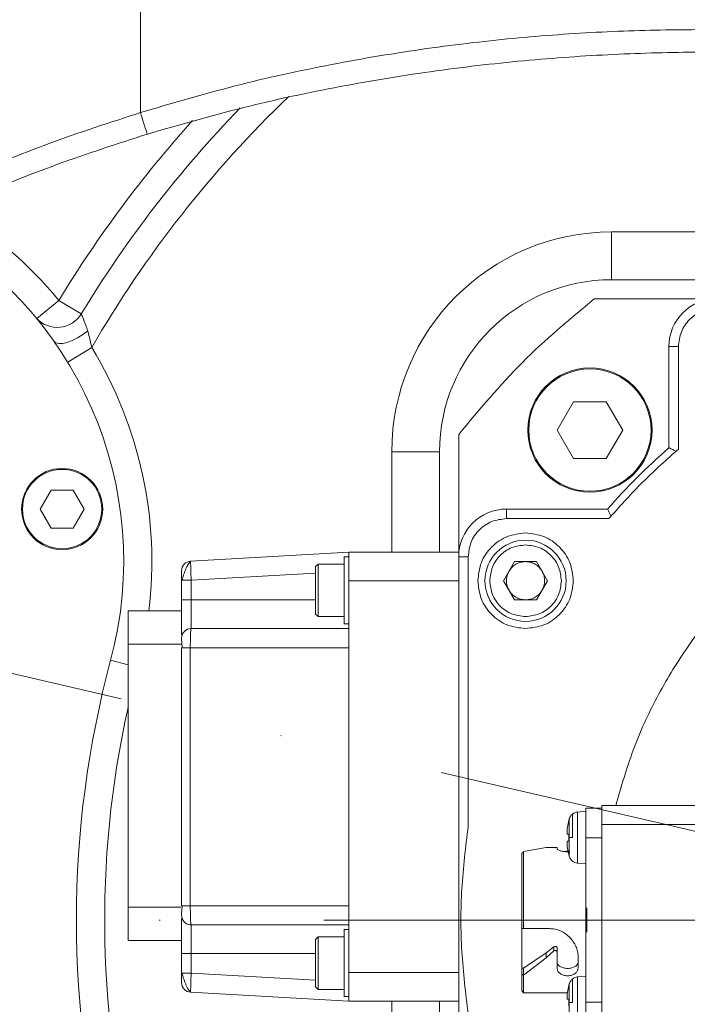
# Model space of a CAD drawing. Header units: millimetres. Extents: x 35469 to 44263, y -24881 to -16268.
# Tile 14 of 231: x 38433 to 38503, y -22045 to -21942. Entities that reach past the tile are written whole.
import ezdxf

# ---------------------------------------------------------------- set-up
doc = ezdxf.new("R2010")
doc.units = ezdxf.units.MM
doc.header["$LTSCALE"] = 0.3175
doc.linetypes.add('ACAD_ISO10W100', pattern=[18, 12, -3, 0, -3])
for name, color, linetype, lineweight in [('1轮廓实线层', 7, 'Continuous', 18), ('7标注层', 4, 'Continuous', 13), ('中心线', 4, 'ACAD_ISO10W100', 20)]:
    doc.layers.add(name, color=color, linetype=linetype, lineweight=lineweight)

msp = doc.modelspace()

# ---------------------------------------------------------------- linework, layer by layer
at = {"layer": '1轮廓实线层', "ltscale": 18}
for p, q in [((38445.694, -21934.547), (38445.68, -21952.09)), ((38494.983, -21969.573), (38494.983, -21964.573)), ((38494.983, -21964.573), (38589.942, -21964.573)), ((38494.983, -21969.573), (38592.983, -21969.573)), ((38434.825, -21973.646), (38437.142, -21971.741)), ((38437.142, -21971.741), (38439.482, -21973.16)), ((38505.983, -21971.573), (38493.177, -21971.573)), ((38500.983, -21976.573), (38500.983, -21987.164)), ((38501.983, -21976.573), (38500.983, -21976.573)), ((38501.983, -21987.293), (38501.983, -21976.573)), ((38438.065, -21978.204), (38440.584, -21976.666)), ((38491.003, -21982.338), (38489.288, -21985.308)), ((38494.433, -21982.338), (38491.003, -21982.338)), ((38496.148, -21985.308), (38494.433, -21982.338)), ((38478.983, -21985.767), (38478.983, -21997.898)), ((38489.288, -21985.308), (38491.003, -21988.279)), ((38494.433, -21988.279), (38496.148, -21985.308)), ((38476.983, -21987.573), (38471.983, -21987.573)), ((38471.983, -21998.073), (38471.983, -21987.573)), ((38476.983, -21998.073), (38476.983, -21987.573)), ((38501.743, -21987.511), (38501.983, -21987.293)), ((38491.003, -21988.279), (38494.433, -21988.279)), ((38436.338, -21991.59), (38435.193, -21993.573)), ((38438.628, -21991.59), (38436.338, -21991.59)), ((38439.773, -21993.573), (38438.628, -21991.59)), ((38435.193, -21993.573), (38436.338, -21995.557)), ((38438.628, -21995.557), (38439.773, -21993.573)), ((38483.983, -21993.573), (38483.983, -21994.573)), ((38494.574, -21993.573), (38483.983, -21993.573)), ((38483.983, -21994.573), (38494.702, -21994.573)), ((38494.702, -21994.573), (38494.921, -21994.332)), ((38436.338, -21995.557), (38438.628, -21995.557)), ((38450.926, -21999.02), (38467.483, -21998.073)), ((38467.483, -21998.073), (38467.483, -22001.073)), ((38478.983, -21998.073), (38467.483, -21998.073)), ((38450.926, -21999.02), (38450.928, -21999.1)), ((38467.484, -21998.573), (38466.98, -21998.573)), ((38466.983, -21998.573), (38466.983, -22002.073)), ((38478.983, -21998.573), (38478.983, -22074.573)), ((38479.983, -21998.573), (38478.983, -21998.573)), ((38479.983, -22026.747), (38479.983, -21998.573)), ((38483.674, -22001.073), (38484.828, -21999.073)), ((38484.828, -21999.073), (38487.138, -21999.073)), ((38487.138, -21999.073), (38488.292, -22001.073)), ((38449.983, -22000.018), (38449.983, -22001.02)), ((38463.983, -22000.277), (38450.983, -22001.02)), ((38464.283, -21999.323), (38463.981, -21999.626)), ((38463.983, -21999.623), (38463.983, -22002.073)), ((38466.985, -21999.323), (38464.283, -21999.323)), ((38464.283, -21999.323), (38464.283, -22004.823)), ((38450.983, -22001.02), (38449.983, -22001.02)), ((38449.983, -22001.02), (38449.983, -22003.073)), ((38450.983, -22001.02), (38450.983, -22003.073)), ((38467.483, -22008.073), (38467.483, -22001.073)), ((38467.483, -22001.073), (38478.983, -22001.073)), ((38484.828, -22003.073), (38483.674, -22001.073)), ((38488.292, -22001.073), (38487.138, -22003.073)), ((38463.983, -22002.073), (38463.983, -22004.523)), ((38466.983, -22002.073), (38466.983, -22005.573)), ((38449.983, -22003.073), (38450.983, -22003.073)), ((38449.983, -22003.073), (38449.983, -22006.723)), ((38450.983, -22006.073), (38450.983, -22003.073)), ((38450.983, -22003.073), (38463.983, -22003.073)), ((38487.138, -22003.073), (38484.828, -22003.073)), ((38444.383, -22004.223), (38444.383, -22007.723)), ((38444.383, -22004.223), (38449.983, -22004.223)), ((38463.981, -22004.521), (38464.283, -22004.823)), ((38464.283, -22004.823), (38466.985, -22004.823)), ((38450.983, -22006.073), (38467.483, -22006.073)), ((38466.98, -22005.573), (38467.483, -22005.573)), ((38449.983, -22007.073), (38449.983, -22007.151)), ((38444.383, -22007.723), (38449.983, -22007.723)), ((38444.383, -22007.723), (38444.383, -22035.223)), ((38449.983, -22008.073), (38449.983, -22035.073)), ((38450.898, -22008.073), (38449.983, -22008.073)), ((38450.898, -22008.073), (38450.898, -22035.073)), ((38467.483, -22008.073), (38450.898, -22008.073)), ((38467.483, -22035.073), (38467.483, -22008.073)), ((38442.561, -22009.397), (38444.383, -22009.886)), ((38493.983, -22024.873), (38492.283, -22024.873)), ((38492.283, -22024.873), (38492.283, -22027.973)), ((38493.983, -22024.573), (38493.983, -22026.573)), ((38493.983, -22024.573), (38505.328, -22024.573)), ((38490.518, -22026.143), (38490.563, -22025.984)), ((38490.563, -22027.943), (38490.563, -22025.984)), ((38490.888, -22027.943), (38490.888, -22025.491)), ((38492.285, -22025.193), (38491.436, -22025.268)), ((38491.436, -22025.268), (38491.436, -22030.619)), ((38490.353, -22027.027), (38490.528, -22026.143)), ((38490.528, -22026.143), (38490.518, -22026.143)), ((38493.983, -22046.573), (38493.983, -22026.573)), ((38493.983, -22026.573), (38508.249, -22026.573)), ((38490.528, -22027.577), (38490.353, -22027.577)), ((38490.528, -22028.31), (38490.528, -22027.577)), ((38490.563, -22029.903), (38490.563, -22027.943)), ((38490.563, -22027.943), (38490.888, -22027.943)), ((38493.983, -22027.973), (38492.283, -22027.973)), ((38492.283, -22027.973), (38492.283, -22035.336)), ((38488.132, -22028.975), (38485.783, -22029.402)), ((38488.3, -22028.973), (38488.132, -22028.975)), ((38489.283, -22028.973), (38488.3, -22028.973)), ((38489.283, -22029.123), (38489.283, -22028.973)), ((38490.353, -22028.31), (38490.528, -22028.31)), ((38490.528, -22029.743), (38490.353, -22028.86)), ((38485.583, -22029.577), (38485.583, -22036.573)), ((38485.783, -22029.402), (38485.754, -22029.44)), ((38485.783, -22029.402), (38485.783, -22037.467)), ((38490.022, -22029.408), (38490.443, -22029.312)), ((38490.563, -22029.903), (38490.518, -22029.743)), ((38490.518, -22029.743), (38490.528, -22029.743)), ((38491.436, -22030.619), (38492.283, -22030.693)), ((38444.383, -22035.223), (38444.383, -22038.723)), ((38444.383, -22035.223), (38449.893, -22035.223)), ((38450.051, -22035.073), (38449.983, -22035.073)), ((38450.898, -22035.073), (38467.483, -22035.073)), ((38467.483, -22042.073), (38467.483, -22035.073)), ((38449.983, -22035.998), (38449.983, -22036.073)), ((38492.383, -22035.336), (38492.283, -22035.336)), ((38492.283, -22036.573), (38492.283, -22035.336)), ((38492.383, -22035.336), (38492.383, -22037.811)), ((38449.983, -22036.423), (38449.983, -22040.073)), ((38450.983, -22037.073), (38467.483, -22037.073)), ((38450.983, -22040.073), (38450.983, -22037.073)), ((38485.583, -22036.573), (38485.583, -22037.443)), ((38485.583, -22037.349), (38485.583, -22041.555)), ((38492.383, -22036.573), (38492.283, -22036.573)), ((38492.283, -22037.811), (38492.283, -22036.573)), ((38464.283, -22038.323), (38463.981, -22038.626)), ((38466.985, -22038.323), (38464.283, -22038.323)), ((38464.283, -22038.323), (38464.283, -22043.823)), ((38467.483, -22037.573), (38466.98, -22037.573)), ((38466.983, -22037.573), (38466.983, -22041.073)), ((38485.583, -22037.443), (38485.783, -22037.467)), ((38485.783, -22037.467), (38488.483, -22037.467)), ((38492.283, -22037.811), (38492.383, -22037.811)), ((38492.283, -22037.811), (38492.283, -22045.173)), ((38444.383, -22038.723), (38449.983, -22038.723)), ((38463.983, -22038.623), (38463.983, -22041.073)), ((38488.941, -22039.379), (38488.132, -22039.999)), ((38488.941, -22039.804), (38488.941, -22039.379)), ((38450.983, -22040.073), (38449.983, -22040.073)), ((38449.983, -22040.073), (38449.983, -22042.127)), ((38450.983, -22040.073), (38450.983, -22042.127)), ((38463.983, -22040.073), (38450.983, -22040.073)), ((38488.132, -22039.999), (38485.754, -22041.598)), ((38488.941, -22039.804), (38488.132, -22040.518)), ((38489.283, -22039.932), (38489.283, -22039.49)), ((38489.283, -22041.598), (38489.283, -22039.932)), ((38491.483, -22040.373), (38491.483, -22041.598)), ((38463.983, -22041.073), (38463.983, -22043.523)), ((38466.983, -22041.073), (38466.983, -22044.573)), ((38488.132, -22040.518), (38485.783, -22042.339)), ((38449.983, -22042.127), (38450.983, -22042.127)), ((38449.983, -22042.127), (38449.983, -22043.129)), ((38450.983, -22042.127), (38463.983, -22042.87)), ((38478.983, -22042.073), (38467.483, -22042.073)), ((38467.483, -22042.073), (38467.483, -22045.073)), ((38485.583, -22041.555), (38485.583, -22042.159)), ((38485.583, -22042.159), (38485.583, -22043.973)), ((38485.754, -22041.598), (38485.754, -22042.337)), ((38485.783, -22042.339), (38485.754, -22042.337)), ((38485.783, -22042.339), (38485.783, -22044.173)), ((38492.283, -22042.453), (38491.436, -22042.528)), ((38491.436, -22042.528), (38491.436, -22047.879)), ((38463.981, -22043.521), (38464.283, -22043.823)), ((38490.353, -22044.287), (38490.528, -22043.403)), ((38490.518, -22043.403), (38490.563, -22043.244)), ((38490.528, -22043.403), (38490.518, -22043.403)), ((38490.563, -22045.203), (38490.563, -22043.244)), ((38490.888, -22045.203), (38490.888, -22042.751)), ((38467.483, -22045.073), (38450.926, -22044.127)), ((38464.283, -22043.823), (38466.985, -22043.823)), ((38466.98, -22044.573), (38467.484, -22044.573)), ((38485.577, -22043.967), (38485.783, -22044.173)), ((38485.783, -22044.173), (38490.375, -22044.173)), ((38467.483, -22045.073), (38478.983, -22045.073)), ((38471.983, -22061.282), (38471.983, -22045.073)), ((38476.983, -22085.573), (38476.983, -22045.073)), ((38490.528, -22044.837), (38490.353, -22044.837)), ((38490.528, -22045.57), (38490.528, -22044.837)), ((38490.563, -22047.163), (38490.563, -22045.203)), ((38490.563, -22045.203), (38490.888, -22045.203)), ((38493.983, -22045.173), (38492.283, -22045.173)), ((38492.283, -22045.173), (38492.283, -22048.273))]:
    msp.add_line(p, q, dxfattribs=at)
at = {"layer": '1轮廓实线层', "lineweight": 20, "ltscale": 18}
msp.add_lwpolyline([(38436.635, -21976.023), (38436.836, -21976.186), (38437.143, -21976.26), (38437.543, -21976.241), (38438.015, -21976.13), (38438.537, -21975.932), (38439.086, -21975.658), (38439.635, -21975.319), (38440.158, -21974.932)], dxfattribs=at)
at = {"layer": '1轮廓实线层', "ltscale": 18}
for centre, radius in [((38492.718, -21985.308), 6.5), ((38492.718, -21985.308), 6.4), ((38437.483, -21993.573), 4.25), ((38437.483, -21993.573), 4.15), ((38485.983, -22001.073), 4.25)]:
    msp.add_circle(centre, radius, dxfattribs=at)
at = {"layer": '1轮廓实线层', "lineweight": 20, "ltscale": 18}
for centre, radius, start, end in [((38543.983, -22036.573), 119.5, 133.8526, 149.9128), ((38543.983, -22036.573), 122.236, 135.96121, 148.74982), ((38495.03, -21937.624), 51.427, 196.33654, 198.96762), ((38543.983, -22036.573), 124.973, 137.98927, 148.74982), ((38403.924, -21999.045), 43, 39.41844, 59.36627), ((38403.924, -21999.045), 40, 345, 62.25775), ((38494.983, -21987.573), 23, 90, 180), ((38494.983, -21987.573), 18, 90, 180), ((38505.983, -21976.573), 5, 90, 180), ((38436.966, -21971.606), 2.957, 223.60455, 328.29579), ((38403.924, -21999.045), 42.951, 353.07477, 31.40131), ((38543.983, -22036.573), 65.5, 131.03262, 138.96738), ((38483.983, -21998.573), 5, 90, 180), ((38450.983, -22000.018), 1, 93.27049, 180), ((38450.983, -22007.073), 1, 90, 180), ((38543.983, -22036.573), 105, 165, 195), ((38543.983, -22036.573), 102.049, 167.42209, 195), ((38491.523, -22026.264), 1, 95, 129.37149), ((38491.523, -22029.623), 1, 196.27622, 265), ((38491.523, -22043.524), 1, 95, 129.37149), ((38450.983, -22043.129), 1, 180, 266.72951)]:
    msp.add_arc(centre, radius, start, end, dxfattribs=at)
at = {"layer": '1轮廓实线层', "ltscale": 18}
for points, knots in [([(38445.68, -21952.09), (38448.982, -21951.119), (38455.622, -21949.167), (38465.68, -21946.975), (38475.635, -21945.311), (38485.318, -21944.196), (38494.626, -21943.563), (38502.454, -21943.378), (38508.918, -21943.448), (38514.227, -21943.637), (38517.518, -21943.857), (38519.183, -21943.968)], [0, 0, 0, 0, 14807.1646307, 29772.5356288, 44723.6650192, 59588.1783701, 74408.385403, 89348.0991422, 99170.6541325, 109080.1097579, 119230.2152161, 119230.2152161, 119230.2152161, 119230.2152161]), ([(38520.653, -21946.311), (38518.153, -21946.156), (38513.157, -21945.844), (38504.765, -21945.707), (38495.852, -21945.909), (38486.445, -21946.536), (38476.664, -21947.637), (38466.632, -21949.278), (38456.471, -21951.441), (38449.758, -21953.372), (38446.396, -21954.34)], [0, 0, 0, 0, 13648.5871154, 27266.9836686, 40882.3655512, 54376.3538708, 67897.4314988, 81484.7961612, 94971.9317464, 108508.901423, 108508.901423, 108508.901423, 108508.901423]), ([(38364.716, -22030.831), (38365.034, -22028.33), (38365.67, -22023.326), (38367.734, -22016.061), (38370.515, -22009.092), (38374.393, -22001.74), (38379.517, -21994.197), (38386.021, -21986.637), (38393.241, -21979.791), (38401.068, -21973.61), (38409.355, -21968.096), (38418.006, -21963.217), (38426.961, -21958.94), (38436.168, -21955.182), (38442.502, -21953.123), (38445.68, -21952.09)], [0, 0, 0, 0, 10644.8399539, 21297.1932549, 31868.0971176, 42405.8458777, 56506.0438156, 70495.1350456, 84678.1010969, 98667.8021274, 112728.2001931, 126786.0672492, 140630.4958699, 154628.2362822, 168729.2596847, 168729.2596847, 168729.2596847, 168729.2596847]), ([(38446.396, -21954.34), (38443.253, -21955.356), (38436.993, -21957.38), (38427.867, -21961.08), (38419.016, -21965.281), (38410.472, -21970.069), (38402.281, -21975.478), (38394.559, -21981.533), (38387.432, -21988.246), (38381.038, -21995.625), (38375.997, -22003.003), (38372.202, -22010.165), (38369.496, -22016.923), (38367.503, -22023.926), (38366.89, -22028.732), (38366.585, -22031.119)], [0, 0, 0, 0, 14243.3733044, 28375.7760496, 42449.5567119, 56524.7395726, 70675.6281361, 84897.058002, 99002.5070662, 113095.2766786, 127214.7395702, 137701.6877709, 148197.1811793, 158720.7548678, 169108.113108, 169108.113108, 169108.113108, 169108.113108]), ([(38439.482, -21973.16), (38439.533, -21973.276), (38439.664, -21973.57), (38439.917, -21974.203), (38440.09, -21974.726), (38440.158, -21974.932)], [0, 0, 0, 0, 12154.4801704, 31019.4363399, 43348.0726149, 43348.0726149, 43348.0726149, 43348.0726149]), ([(38440.158, -21974.932), (38440.187, -21975.029), (38440.352, -21975.581), (38440.479, -21976.175), (38440.584, -21976.666)], [0, 0, 0, 0, 5696.7845752, 32605.5889945, 32605.5889945, 32605.5889945, 32605.5889945]), ([(38494.921, -21994.329), (38495.994, -21993.129), (38498.14, -21990.729), (38500.54, -21988.584), (38501.74, -21987.511)], [0, 0, 0, 0, 16230.7156486, 32453.9229223, 32453.9229223, 32453.9229223, 32453.9229223]), ([(38500.983, -21987.164), (38500.993, -21987.169), (38501.013, -21987.179), (38501.168, -21987.248), (38501.409, -21987.361), (38501.622, -21987.457), (38501.743, -21987.511)], [0, 0, 0, 0, 13154.1501218, 27033.9686583, 40337.7637087, 57585.5632469, 57585.5632469, 57585.5632469, 57585.5632469]), ([(38494.921, -21994.332), (38494.868, -21994.216), (38494.771, -21994.004), (38494.659, -21993.761), (38494.588, -21993.603), (38494.578, -21993.583), (38494.574, -21993.573)], [0, 0, 0, 0, 16623.5869556, 30498.7558035, 44376.9839933, 57527.9472263, 57527.9472263, 57527.9472263, 57527.9472263]), ([(38450.927, -21999.061), (38450.884, -21999.094), (38450.8, -21999.159), (38450.669, -21999.345), (38450.539, -21999.58), (38450.415, -21999.857), (38450.3, -22000.156), (38450.199, -22000.462), (38450.113, -22000.757), (38450.072, -22000.933), (38450.052, -22001.02)], [0, 0, 0, 0, 14703.9324301, 29192.2359994, 43426.8312333, 57317.1522438, 70756.7885777, 83659.455521, 95980.7190522, 107716.0870907, 107716.0870907, 107716.0870907, 107716.0870907]), ([(38450.928, -21999.1), (38450.928, -21999.114), (38450.929, -21999.146), (38450.935, -21999.341), (38450.944, -21999.646), (38450.955, -22000.064), (38450.97, -22000.558), (38450.978, -22000.859), (38450.983, -22001.02)], [0, 0, 0, 0, 9958.7253197, 22150.3440035, 34756.8316424, 55055.6193768, 67943.5297034, 82630.1507591, 82630.1507591, 82630.1507591, 82630.1507591]), ([(38450.983, -22006.073), (38450.976, -22006.085), (38450.963, -22006.106), (38450.942, -22006.29), (38450.924, -22006.583), (38450.911, -22006.968), (38450.9, -22007.433), (38450.899, -22007.82), (38450.898, -22008.073)], [0, 0, 0, 0, 12666.7429611, 23781.8672601, 41287.700617, 52157.350105, 62668.5319296, 82527.6445073, 82527.6445073, 82527.6445073, 82527.6445073]), ([(38449.983, -22007.161), (38449.983, -22007.182), (38449.985, -22007.227), (38449.997, -22007.419), (38450.016, -22007.701), (38450.035, -22007.946), (38450.045, -22008.073)], [0, 0, 0, 0, 12704.600864, 26416.4847754, 41255.7738778, 57464.1729826, 57464.1729826, 57464.1729826, 57464.1729826]), ([(38490.888, -22025.491), (38490.806, -22025.572), (38490.658, -22025.716), (38490.59, -22025.91), (38490.56, -22025.995)], [0, 0, 0, 0, 18076.399988, 32266.1553861, 32266.1553861, 32266.1553861, 32266.1553861]), ([(38490.353, -22027.577), (38490.348, -22027.575), (38490.339, -22027.57), (38490.327, -22027.526), (38490.32, -22027.426), (38490.327, -22027.276), (38490.339, -22027.138), (38490.348, -22027.064), (38490.353, -22027.027)], [0, 0, 0, 0, 10723.5848026, 21145.114172, 41031.2158249, 60945.3606598, 71383.3150739, 82124.8667467, 82124.8667467, 82124.8667467, 82124.8667467]), ([(38490.353, -22027.027), (38490.348, -22027.064), (38490.339, -22027.138), (38490.327, -22027.275), (38490.32, -22027.426), (38490.327, -22027.526), (38490.339, -22027.57), (38490.348, -22027.575), (38490.353, -22027.577)], [0, 0, 0, 0, 10729.1829393, 21156.0286802, 41051.8449431, 60955.3632449, 71388.5550316, 82125.7396523, 82125.7396523, 82125.7396523, 82125.7396523]), ([(38490.6, -22029.424), (38490.528, -22029.428), (38490.383, -22029.435), (38490.163, -22029.426), (38489.884, -22029.396), (38489.581, -22029.325), (38489.333, -22029.217), (38489.299, -22029.154), (38489.283, -22029.123)], [0, 0, 0, 0, 9098.0355846, 18215.488051, 27393.9979538, 45619.1335379, 63861.8478727, 82095.8404857, 82095.8404857, 82095.8404857, 82095.8404857]), ([(38490.353, -22028.86), (38490.348, -22028.823), (38490.339, -22028.749), (38490.327, -22028.612), (38490.32, -22028.462), (38490.327, -22028.361), (38490.339, -22028.317), (38490.348, -22028.312), (38490.353, -22028.31)], [0, 0, 0, 0, 10721.3306805, 21140.6694204, 41022.5909686, 60932.5498048, 71368.310137, 82107.6039111, 82107.6039111, 82107.6039111, 82107.6039111]), ([(38485.754, -22029.44), (38485.745, -22029.451), (38485.728, -22029.472), (38485.699, -22029.503), (38485.67, -22029.53), (38485.642, -22029.553), (38485.617, -22029.571), (38485.598, -22029.581), (38485.585, -22029.584), (38485.584, -22029.579), (38485.583, -22029.577)], [0, 0, 0, 0, 14888.5612281, 30614.6237643, 44948.6165747, 58823.3337433, 72987.1946946, 86266.9204508, 97108.4582924, 107032.8696954, 107032.8696954, 107032.8696954, 107032.8696954]), ([(38450.045, -22035.073), (38450.035, -22035.201), (38450.016, -22035.446), (38449.997, -22035.728), (38449.985, -22035.92), (38449.983, -22035.965), (38449.983, -22035.986)], [0, 0, 0, 0, 16126.1715309, 30890.2239279, 44532.6366939, 57172.9198739, 57172.9198739, 57172.9198739, 57172.9198739]), ([(38450.898, -22035.073), (38450.899, -22035.326), (38450.9, -22035.713), (38450.911, -22036.179), (38450.924, -22036.564), (38450.942, -22036.857), (38450.963, -22037.041), (38450.976, -22037.062), (38450.983, -22037.073)], [0, 0, 0, 0, 19752.0736367, 30206.9287088, 41018.5387885, 58429.7315589, 69485.3456613, 82084.5773216, 82084.5773216, 82084.5773216, 82084.5773216]), ([(38488.483, -22037.467), (38488.68, -22037.479), (38489.077, -22037.503), (38489.832, -22037.761), (38490.659, -22038.337), (38491.209, -22039.152), (38491.449, -22039.852), (38491.472, -22040.2), (38491.483, -22040.373)], [0, 0, 0, 0, 10197.4101446, 20531.7710085, 40978.6463282, 61424.0507119, 71733.305836, 81957.1697342, 81957.1697342, 81957.1697342, 81957.1697342]), ([(38489.283, -22039.49), (38489.281, -22039.475), (38489.278, -22039.443), (38489.25, -22039.401), (38489.211, -22039.366), (38489.16, -22039.343), (38489.103, -22039.331), (38489.044, -22039.334), (38488.988, -22039.349), (38488.957, -22039.369), (38488.941, -22039.379)], [0, 0, 0, 0, 12390.8278772, 24988.2296003, 37971.0285631, 51512.5147553, 65539.1153792, 79428.8705171, 93342.2465466, 106832.473947, 106832.473947, 106832.473947, 106832.473947]), ([(38488.132, -22040.518), (38488.132, -22040.43), (38488.133, -22040.256), (38488.132, -22040.084), (38488.132, -22039.999)], [0, 0, 0, 0, 16312.6197718, 32184.4088095, 32184.4088095, 32184.4088095, 32184.4088095]), ([(38489.283, -22039.932), (38489.281, -22039.914), (38489.278, -22039.879), (38489.251, -22039.83), (38489.212, -22039.79), (38489.161, -22039.763), (38489.103, -22039.75), (38489.044, -22039.753), (38488.987, -22039.77), (38488.957, -22039.793), (38488.941, -22039.804)], [0, 0, 0, 0, 13494.5707449, 26733.8968241, 40144.586524, 53461.8089734, 66752.7519876, 80021.3776248, 93530.9298904, 106824.2267997, 106824.2267997, 106824.2267997, 106824.2267997]), ([(38491.483, -22040.937), (38491.479, -22040.984), (38491.471, -22041.08), (38491.383, -22041.258), (38491.178, -22041.45), (38490.814, -22041.596), (38490.383, -22041.646), (38489.952, -22041.596), (38489.588, -22041.45), (38489.383, -22041.258), (38489.295, -22041.08), (38489.287, -22040.984), (38489.283, -22040.937)], [0, 0, 0, 0, 7681.9600497, 15477.5765917, 31484.4212129, 48346.1644692, 65827.9155627, 83309.6078217, 100171.3778639, 116178.1047009, 123976.2052244, 131656.2875017, 131656.2875017, 131656.2875017, 131656.2875017]), ([(38450.052, -22042.127), (38450.072, -22042.214), (38450.113, -22042.39), (38450.199, -22042.685), (38450.3, -22042.99), (38450.415, -22043.29), (38450.539, -22043.567), (38450.669, -22043.802), (38450.8, -22043.988), (38450.884, -22044.053), (38450.927, -22044.086)], [0, 0, 0, 0, 11644.1374277, 23869.6211777, 36671.9936198, 50007.1655414, 63789.5220888, 77913.4788764, 92289.1728678, 106878.8195995, 106878.8195995, 106878.8195995, 106878.8195995]), ([(38450.983, -22042.127), (38450.978, -22042.288), (38450.97, -22042.589), (38450.955, -22043.083), (38450.944, -22043.499), (38450.935, -22043.809), (38450.928, -22044.059), (38450.927, -22044.1), (38450.926, -22044.127)], [0, 0, 0, 0, 12580.1027034, 23619.7540959, 41008.4001531, 51806.8312884, 62250.0963895, 81982.6657241, 81982.6657241, 81982.6657241, 81982.6657241]), ([(38485.754, -22041.598), (38485.746, -22041.602), (38485.731, -22041.61), (38485.702, -22041.615), (38485.672, -22041.616), (38485.643, -22041.611), (38485.618, -22041.602), (38485.599, -22041.589), (38485.585, -22041.573), (38485.584, -22041.561), (38485.583, -22041.555)], [0, 0, 0, 0, 13639.7755607, 27394.6895947, 41460.0739616, 55395.1505818, 68585.0361875, 81739.3715722, 94495.5441424, 106800.6629154, 106800.6629154, 106800.6629154, 106800.6629154]), ([(38485.754, -22042.337), (38485.745, -22042.335), (38485.728, -22042.332), (38485.699, -22042.315), (38485.67, -22042.293), (38485.642, -22042.267), (38485.617, -22042.237), (38485.598, -22042.207), (38485.585, -22042.18), (38485.584, -22042.166), (38485.583, -22042.159)], [0, 0, 0, 0, 14849.4120572, 30533.4363634, 44836.3382051, 58675.9202904, 72808.0495642, 86052.774598, 96882.8824154, 106787.651753, 106787.651753, 106787.651753, 106787.651753]), ([(38491.483, -22041.598), (38491.466, -22041.706), (38491.433, -22041.922), (38491.184, -22042.182), (38490.882, -22042.326), (38490.602, -22042.386), (38490.383, -22042.4), (38490.163, -22042.385), (38489.884, -22042.326), (38489.581, -22042.182), (38489.333, -22041.922), (38489.299, -22041.706), (38489.283, -22041.598)], [0, 0, 0, 0, 16440.2624662, 32888.5138618, 49320.8098394, 57615.4211241, 65818.4753401, 74039.0363852, 82314.6485946, 98746.9623539, 115195.1256277, 131635.4251427, 131635.4251427, 131635.4251427, 131635.4251427]), ([(38490.888, -22042.751), (38490.806, -22042.832), (38490.658, -22042.976), (38490.59, -22043.17), (38490.56, -22043.255)], [0, 0, 0, 0, 18020.393541, 32166.1845555, 32166.1845555, 32166.1845555, 32166.1845555]), ([(38490.353, -22044.837), (38490.348, -22044.835), (38490.339, -22044.83), (38490.327, -22044.786), (38490.32, -22044.686), (38490.327, -22044.536), (38490.339, -22044.398), (38490.348, -22044.324), (38490.353, -22044.287)], [0, 0, 0, 0, 10690.3373711, 21079.555804, 40904.0025406, 60756.405508, 71161.998063, 81870.2466045, 81870.2466045, 81870.2466045, 81870.2466045]), ([(38490.353, -22044.287), (38490.348, -22044.324), (38490.339, -22044.398), (38490.327, -22044.535), (38490.32, -22044.686), (38490.327, -22044.786), (38490.339, -22044.83), (38490.348, -22044.835), (38490.353, -22044.837)], [0, 0, 0, 0, 10695.9181148, 21090.4363986, 40924.5675472, 60766.3768584, 71167.2215119, 81871.1164973, 81871.1164973, 81871.1164973, 81871.1164973])]:
    msp.add_open_spline(points, degree=3, knots=knots, dxfattribs=at)
for points in [[(38478.983, -21985.767), (38481.132, -21983.185), (38485.43, -21978.02), (38490.595, -21973.722), (38493.177, -21971.573)], [(38501.983, -21976.573), (38502.043, -21976.049), (38502.163, -21975.001), (38503.088, -21973.679), (38504.41, -21972.754), (38505.459, -21972.634), (38505.983, -21972.573)], [(38495.444, -22024.573), (38495.996, -22022.636), (38497.099, -22018.761), (38499.626, -22013.254), (38502.749, -22008.075), (38506.486, -22003.315), (38510.767, -21999.038), (38515.532, -21995.309), (38520.712, -21992.181), (38526.232, -21989.7), (38532.009, -21987.903), (38537.962, -21986.815), (38544.002, -21986.452), (38550.042, -21986.819), (38555.994, -21987.912), (38561.77, -21989.714), (38567.287, -21992.199), (38572.465, -21995.331), (38577.228, -21999.064), (38581.505, -22003.343), (38585.237, -22008.107), (38588.366, -22013.286), (38590.851, -22018.804), (38592.64, -22024.581), (38593.772, -22030.533), (38593.913, -22034.56), (38593.983, -22036.573)], [(38479.983, -21998.573), (38480.043, -21998.049), (38480.163, -21997.001), (38481.088, -21995.679), (38482.41, -21994.754), (38483.459, -21994.634), (38483.983, -21994.573)], [(38480.983, -22001.073), (38481.058, -22000.418), (38481.208, -21999.108), (38482.365, -21997.455), (38484.017, -21996.299), (38485.328, -21996.149), (38485.983, -21996.073)], [(38485.983, -21996.073), (38486.638, -21996.149), (38487.948, -21996.299), (38489.601, -21997.455), (38490.757, -21999.108), (38490.908, -22000.418), (38490.983, -22001.073)], [(38482.233, -22001.073), (38482.289, -22000.582), (38482.402, -21999.599), (38483.269, -21998.36), (38484.509, -21997.493), (38485.492, -21997.38), (38485.983, -21997.323)], [(38485.983, -21997.323), (38486.474, -21997.38), (38487.457, -21997.493), (38488.697, -21998.36), (38489.564, -21999.599), (38489.677, -22000.582), (38489.733, -22001.073)], [(38484.251, -22000.073), (38484.35, -21999.929), (38484.547, -21999.64), (38484.973, -21999.324), (38485.459, -21999.113), (38485.808, -21999.087), (38485.983, -21999.073)], [(38487.715, -22000.073), (38487.616, -21999.929), (38487.419, -21999.64), (38486.993, -21999.324), (38486.507, -21999.113), (38486.158, -21999.087), (38485.983, -21999.073)], [(38483.983, -22001.073), (38483.995, -22000.898), (38484.018, -22000.547), (38484.173, -22000.231), (38484.251, -22000.073)], [(38487.715, -22000.073), (38487.793, -22000.231), (38487.948, -22000.547), (38487.971, -22000.898), (38487.983, -22001.073)], [(38485.983, -22006.073), (38485.328, -22005.998), (38484.017, -22005.848), (38482.365, -22004.692), (38481.208, -22003.039), (38481.058, -22001.729), (38480.983, -22001.073)], [(38485.983, -22004.823), (38485.492, -22004.767), (38484.509, -22004.654), (38483.269, -22003.787), (38482.402, -22002.548), (38482.289, -22001.565), (38482.233, -22001.073)], [(38484.251, -22002.073), (38484.173, -22001.916), (38484.018, -22001.6), (38483.995, -22001.249), (38483.983, -22001.073)], [(38489.733, -22001.073), (38489.677, -22001.565), (38489.564, -22002.548), (38488.697, -22003.787), (38487.457, -22004.654), (38486.474, -22004.767), (38485.983, -22004.823)], [(38490.983, -22001.073), (38490.908, -22001.729), (38490.757, -22003.039), (38489.601, -22004.692), (38487.948, -22005.848), (38486.638, -22005.998), (38485.983, -22006.073)], [(38487.983, -22001.073), (38487.971, -22001.249), (38487.948, -22001.6), (38487.793, -22001.916), (38487.715, -22002.073)], [(38485.983, -22003.073), (38485.808, -22003.06), (38485.459, -22003.034), (38484.973, -22002.823), (38484.547, -22002.507), (38484.35, -22002.218), (38484.251, -22002.073)], [(38487.715, -22002.073), (38487.616, -22002.218), (38487.419, -22002.507), (38486.993, -22002.823), (38486.507, -22003.034), (38486.158, -22003.06), (38485.983, -22003.073)], [(38479.983, -22046.4), (38479.716, -22044.224), (38479.183, -22039.872), (38479.183, -22033.275), (38479.716, -22028.923), (38479.983, -22026.747)], [(38450.898, -22035.073), (38450.776, -22035.073), (38450.532, -22035.073), (38450.223, -22035.073), (38450.109, -22035.073), (38450.051, -22035.073)], [(38449.983, -22036.073), (38449.998, -22036.204), (38450.028, -22036.467), (38450.259, -22036.797), (38450.59, -22037.028), (38450.852, -22037.058), (38450.983, -22037.073)], [(38593.983, -22036.573), (38593.913, -22038.587), (38593.772, -22042.614), (38592.64, -22048.566), (38590.851, -22054.343), (38588.366, -22059.861), (38585.237, -22065.04), (38581.505, -22069.804), (38577.228, -22074.083), (38572.465, -22077.816), (38567.287, -22080.948), (38561.77, -22083.433), (38555.994, -22085.235), (38550.042, -22086.328), (38544.002, -22086.695), (38537.962, -22086.332), (38532.009, -22085.244), (38526.232, -22083.446), (38520.712, -22080.966), (38515.532, -22077.838), (38510.767, -22074.109), (38506.486, -22069.832), (38502.749, -22065.072), (38499.626, -22059.893), (38497.099, -22054.386), (38495.996, -22050.511), (38495.444, -22048.573)]]:
    msp.add_open_spline(points, degree=3, dxfattribs=at)
at = {"layer": '7标注层', "ltscale": 18}
msp.add_arc((38543.983, -22036.573), 567.193, 193, 167, dxfattribs=at)
at = {"layer": '中心线', "ltscale": 18}
for p, q in [((38543.983, -22036.573), (37991.327, -21908.983)), ((39975.038, -22036.573), (38254.886, -22036.573))]:
    msp.add_line(p, q, dxfattribs=at)

doc.saveas('drawing.dxf')
